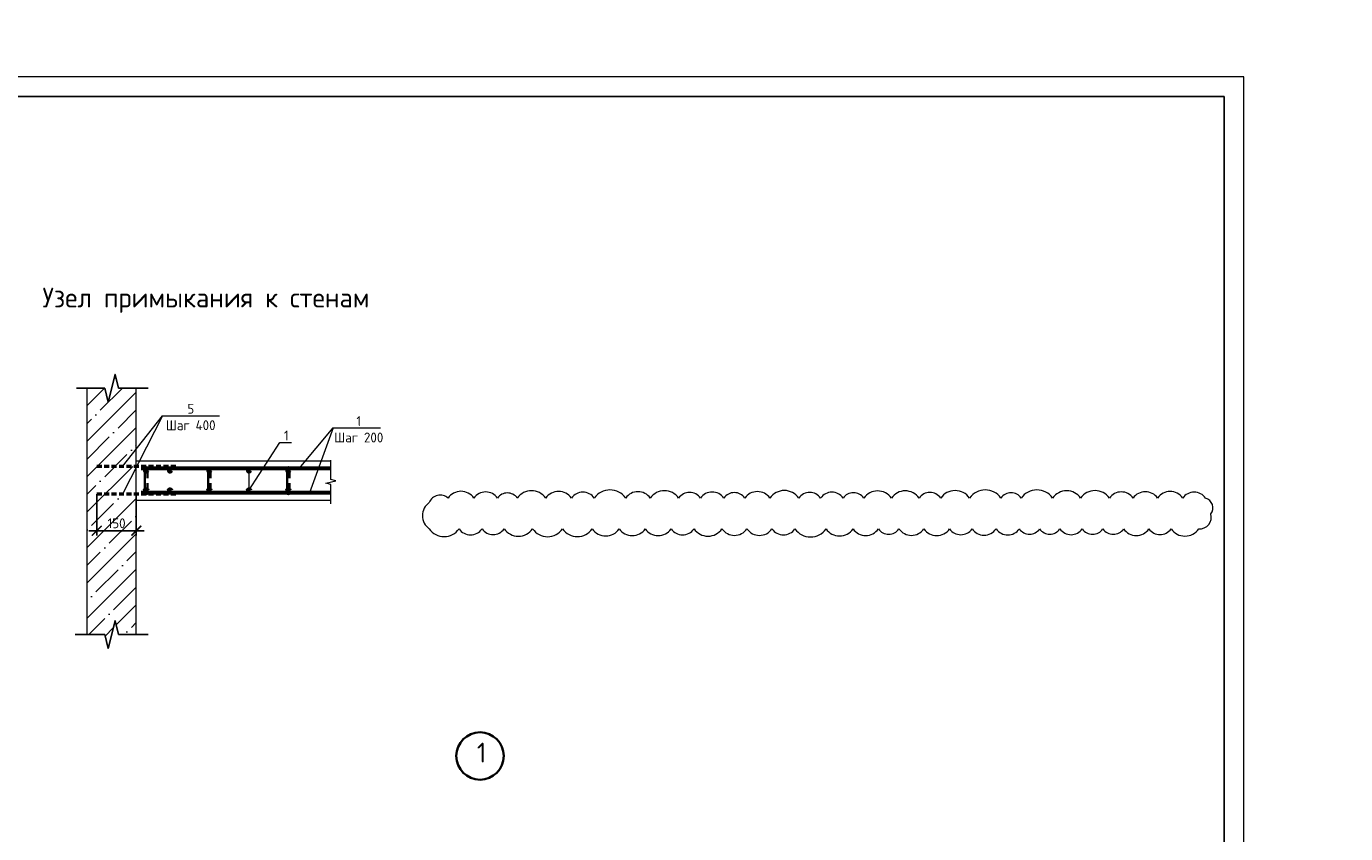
# Model space of a CAD drawing. Header units: millimetres. Extents: x 130535 to 1380046, y -231620 to 121434.
# Tile 77 of 135: x 632387 to 665786, y 15040 to 35487. Entities that reach past the tile are written whole.
import ezdxf
from ezdxf import colors
from ezdxf.entities.mleader import LeaderData, LeaderLine
from ezdxf.enums import TextEntityAlignment as Align
from ezdxf.math import Vec2, Vec3

# ---------------------------------------------------------------- set-up
doc = ezdxf.new("R2010")
doc.units = ezdxf.units.MM
doc.linetypes.add('DASHED2', pattern=[0.375, 0.25, -0.125])
doc.layers.get('DEFPOINTS').update_dxf_attribs({"lineweight": 0})
for name, color, linetype, lineweight in [('!PIARENA-KR-ADDITIONAL TEXT_ВЫНОСКИ', 7, 'Continuous', 13), ('Основная 0.35', 7, 'Continuous', 35), ('Основная 0.60', 7, 'Continuous', 60), ('РАЗМЕРЫ', 7, 'Continuous', 9), ('Символы 0.20', 7, 'Continuous', 20), ('Текст 3.50', 7, 'Continuous', 35), ('Тонкая', 7, 'Continuous', 20), ('Тонкая 0.20', 7, 'Continuous', 20), ('ТОНКИЕ', 7, 'Continuous', 9), ('штриховка', 7, 'Continuous', 18)]:
    doc.layers.add(name, color=color, linetype=linetype, lineweight=lineweight)
doc.layers.add('ТОЛСТЫЕ_ОСНОВНЫЕ', color=7, linetype='Continuous')
doc.styles.add('!Main', font='isocpeui.ttf')
doc.styles.add('GOST-2.304_Type-B', font='GOST_Common.ttf')
doc.dimstyles.new('СПДС', dxfattribs={"dimscale": 100, "dimtxt": 2.5, "dimasz": 2.5, "dimexe": 1.25, "dimexo": 0, "dimtad": 1, "dimdec": 0, "dimtxsty": 'GOST-2.304_Type-B', "dimblk": 'ARCHTICK', "dimcen": 2.5, "dimdle": 2, "dimadec": 0, "dimazin": 2, "dimtfac": 0.75, "dimtdec": 0, "dimtmove": 1, "dimatfit": 3, "dimfxl": 1, "dimtolj": 1, "dimarcsym": 1})

# ---------------------------------------------------------------- blocks, each defined once
blk = doc.blocks.new('*U1411')
at = {"layer": 'ТОЛСТЫЕ_ОСНОВНЫЕ'}
blk.add_lwpolyline([(20, 5), (589, 5), (589, 415), (20, 415)], close=True, dxfattribs=at)
at = {"layer": 'ТОНКИЕ'}
blk.add_lwpolyline([(0, 0), (594, 0), (594, 420), (0, 420)], close=True, dxfattribs=at)
blk = doc.blocks.new('*U1412')
at = {"layer": 'ТОЛСТЫЕ_ОСНОВНЫЕ'}
blk.add_lwpolyline([(20, 5), (589, 5), (589, 415), (20, 415)], close=True, dxfattribs=at)
at = {"layer": 'ТОНКИЕ'}
blk.add_lwpolyline([(0, 0), (594, 0), (594, 420), (0, 420)], close=True, dxfattribs=at)
blk = doc.blocks.new('_None')
blk = doc.blocks.new('_ArchTick')
at = {"color": 0, "linetype": 'ByBlock', "const_width": 0.15}
blk.add_lwpolyline([(-0.5, -0.5), (0.5, 0.5)], dxfattribs=at)
blk = doc.blocks.new('*D549')
at = {"layer": 'DEFPOINTS', "color": 0, "linetype": 'Continuous', "lineweight": 0, "transparency": 16777216}
for p in [(634170, 23639), (635170, 23639), (635170, 22713)]:
    blk.add_point(p, dxfattribs=at)
at = {"layer": 'РАЗМЕРЫ', "color": 0, "linetype": 'Continuous', "lineweight": -2, "transparency": 16777216}
for p, q in [((634170, 23639), (634170, 22588)), ((635170, 23639), (635170, 22588)), ((633970, 22713), (635370, 22713))]:
    blk.add_line(p, q, dxfattribs=at)
at = {"layer": 'РАЗМЕРЫ', "color": 0, "linetype": 'Continuous', "lineweight": -2, "transparency": 16777216, "xscale": 250, "yscale": 250, "zscale": 250, "rotation": 180}
blk.add_blockref('_ArchTick', (634170, 22713), dxfattribs=at)
at = {"layer": 'РАЗМЕРЫ', "color": 0, "linetype": 'Continuous', "lineweight": -2, "transparency": 16777216, "xscale": 250, "yscale": 250, "zscale": 250}
blk.add_blockref('_ArchTick', (635170, 22713), dxfattribs=at)
at = {"layer": 'РАЗМЕРЫ', "color": 0, "linetype": 'Continuous', "lineweight": 0, "transparency": 16777216, "insert": (634670, 22901), "char_height": 250, "attachment_point": 5, "style": 'GOST-2.304_Type-B'}
blk.add_mtext('\\A1;150', dxfattribs=at)

msp = doc.modelspace()

# ---------------------------------------------------------------- hatches: boundary and pattern name
at = {"layer": 'штриховка', "linetype": 'Continuous', "lineweight": 0}
h = msp.add_hatch(dxfattribs=at)
h.set_pattern_fill('ANSI35', color=256, scale=100)
h.set_pattern_definition([(45, (-191588.6, 148679.9), (-449.0128, 449.0128), []), (45, (-191139.6, 148679.9), (-449.0128, 449.0128), [793.75, -158.75, 0, -158.75])])
h.paths.add_polyline_path([(635169.6, 23481.2), (635169.6, 23481.2), (635169.6, 23639.5), (634821.7, 23639.5), (635169.6, 24322.5), (635169.6, 24342), (634821.7, 24342), (635169.6, 24783.5), (635169.6, 26321.2), (634719.6, 26321.2), (634632.1, 26671.2), (634457.1, 25971.2), (634369.6, 26321.2), (633919.6, 26321.2), (633919.6, 20081.2), (634369.6, 20081.2), (634457.1, 19731.2), (634632.1, 20431.2), (634719.6, 20081.2), (635169.6, 20081.2)])

# ---------------------------------------------------------------- linework, layer by layer
at = {"color": 0, "linetype": 'ByBlock', "lineweight": -2}
for p, q in [((633658.2, 26321.2), (634369.6, 26321.2)), ((634719.6, 26321.2), (635169.6, 26321.2)), ((635169.6, 26321.2), (635469.6, 26321.2)), ((633919.6, 20081.2), (633619.6, 20081.2)), ((633919.6, 20081.2), (634369.6, 20081.2)), ((634719.6, 20081.2), (635169.6, 20081.2)), ((635169.6, 20081.2), (635469.6, 20081.2))]:
    msp.add_line(p, q, dxfattribs=at)
at = {"linetype": 'DASHED2', "lineweight": 50, "ltscale": 500}
for p, q in [((636169.6, 24342), (634169.6, 24342)), ((636169.6, 23639.5), (634169.6, 23639.5))]:
    msp.add_line(p, q, dxfattribs=at)
at = {"color": 0, "linetype": 'ByBlock', "lineweight": -2}
for points in [[(634369.6, 26321.2), (634457.1, 25971.2), (634632.1, 26671.2), (634719.6, 26321.2)], [(634369.6, 20081.2), (634457.1, 19731.2), (634632.1, 20431.2), (634719.6, 20081.2)]]:
    msp.add_lwpolyline(points, dxfattribs=at)
at = {"layer": 'Основная 0.35'}
for p, q in [((635389.6, 24291.2), (635389.6, 23671.2)), ((635449.6, 24291.2), (635449.6, 24041.2)), ((636989.6, 24291.2), (636989.6, 23671.2)), ((637049.6, 24291.2), (637049.6, 24041.2)), ((638989.6, 24291.2), (638989.6, 23671.2)), ((639049.6, 24291.2), (639049.6, 24041.2)), ((635449.6, 23671.2), (635449.6, 23921.2)), ((637049.6, 23671.2), (637049.6, 23921.2)), ((639049.6, 23671.2), (639049.6, 23921.2))]:
    msp.add_line(p, q, dxfattribs=at)
for centre, start, end in [((635419.6, 24291.2), 0, 180), ((639019.6, 24291.2), 0, 180), ((635419.6, 23671.2), 180, 0), ((639019.6, 23671.2), 180, 0)]:
    msp.add_arc(centre, 30, start, end, dxfattribs=at)
at = {"layer": 'Основная 0.60'}
for p, q in [((640097.1, 24291.2), (635294.6, 24291.2)), ((640097.1, 23671.2), (635294.6, 23671.2))]:
    msp.add_line(p, q, dxfattribs=at)
for centre in [(635419.6, 24231.2), (636019.6, 24231.2), (637019.6, 24231.2), (638019.6, 24231.2), (639019.6, 24231.2), (635419.6, 23731.2), (636019.6, 23731.2), (637019.6, 23731.2), (638019.6, 23731.2), (639019.6, 23731.2)]:
    msp.add_circle(centre, 30, dxfattribs=at)
at = {"layer": 'РАЗМЕРЫ', "linetype": 'Continuous', "lineweight": 0}
for p, q in [((635833.7, 25626), (634821.7, 23639.5)), ((640155.6, 25314.9), (639555.2, 23671.2))]:
    msp.add_line(p, q, dxfattribs=at)
at = {"layer": 'РАЗМЕРЫ', "color": 240, "linetype": 'Continuous', "lineweight": 0, "true_color": 0xed1f24}
msp.add_lwpolyline([(642586.8, 22759.2, 0.5205671), (643340, 22759.2, 0.5205671), (643923.4, 22759.2, 0.5205671), (644482.3, 22759.2, 0.5205671), (645203.4, 22759.2, 0.5205671), (645962.5, 22759.2, 0.5205671), (646711.5, 22759.2, 0.5205671), (647396.1, 22759.2, 0.5205671), (648054.8, 22759.2, 0.5205671), (648709.5, 22759.2, 0.5205671), (649289.4, 22759.2, 0.5205671), (649997.8, 22759.2, 0.5205671), (650628, 22759.2, 0.5205671), (651263, 22759.2, 0.5205671), (651845.3, 22759.2, 0.5205671), (652632.8, 22759.2, 0.5205671), (653317.8, 22759.2, 0.5205671), (653958.3, 22759.2, 0.5205671), (654477.2, 22759.2, 0.5205671), (655109.1, 22759.2, 0.5205671), (655758.8, 22759.2, 0.5205671), (656328.3, 22759.2, 0.5205671), (656937.4, 22759.2, 0.5205671), (657526.9, 22759.2, 0.5205671), (658039.9, 22759.2, 0.5205671), (658551.9, 22759.2, 0.5205671), (659117.5, 22759.2, 0.5205671), (659641.9, 22759.2, 0.5205671), (660166.4, 22759.2, 0.5205671), (660806.1, 22759.2, 0.5205671), (661367.8, 22759.2, 0.5205671), (662070, 22759.2, 0.5205671), (662373.4, 23136.6, 0.5205671), (662240.7, 23539.5, 0.5205671), (661661.8, 23539.5, 0.5205671), (661025.3, 23539.5, 0.5205671), (660405.9, 23539.5, 0.5205671), (659805.6, 23539.5, 0.5205671), (659078.1, 23539.5, 0.5205671), (658367.3, 23539.5, 0.5205671), (657573.9, 23539.5, 0.5205671), (657059, 23539.5, 0.5205671), (656266.3, 23539.5, 0.5205671), (655534.4, 23539.5, 0.5205671), (654987.1, 23539.5, 0.5205671), (654286.8, 23539.5, 0.5205671), (653589.2, 23539.5, 0.5205671), (653063.8, 23539.5, 0.5205671), (652495.1, 23539.5, 0.5205671), (651943.3, 23539.5, 0.5205671), (651209.5, 23539.5, 0.5205671), (650576.7, 23539.5, 0.5205671), (650043, 23539.5, 0.5205671), (649455.3, 23539.5, 0.5205671), (648900.6, 23539.5, 0.5205671), (648181.3, 23539.5, 0.5205671), (647559.3, 23539.5, 0.5205671), (646765.2, 23539.5, 0.5205671), (646187, 23539.5, 0.5205671), (645535.2, 23539.5, 0.5205671), (644815.3, 23539.5, 0.5205671), (644314.5, 23539.5, 0.5205671), (643717.1, 23539.5, 0.5205671), (643061.3, 23539.5, 0.5205671), (642586.8, 23427.3, 0.5205671)], format="xyb", close=True, dxfattribs=at)
at = {"layer": 'Символы 0.20'}
for points in [[(639296.6, 24291.2), (640155.6, 25314.9)], [(640155.6, 25314.9), (641350.2, 25314.9)]]:
    msp.add_lwpolyline(points, dxfattribs=at)
at = {"layer": 'Текст 3.50'}
msp.add_circle((643871.8, 17006.4), 600, dxfattribs=at)
at = {"layer": 'Тонкая'}
msp.add_lwpolyline([(640097.1, 23393), (640097.1, 23468), (640097.1, 23882.7), (639972.1, 23914), (640222.1, 23976.5), (640097.1, 24007.7), (640097.1, 24422.5), (640097.1, 24497.5)], dxfattribs=at)
at = {"layer": 'Тонкая 0.20', "ltscale": 6}
for p, q in [((633919.6, 26321.2), (633919.6, 20081.2)), ((635169.6, 20081.2), (635169.6, 26321.2))]:
    msp.add_line(p, q, dxfattribs=at)
at = {"layer": 'Тонкая 0.20'}
for points in [[(635169.6, 24481.2), (640097.1, 24481.2)], [(640097.1, 23481.2), (635169.6, 23481.2), (635169.6, 24481.2)]]:
    msp.add_lwpolyline(points, dxfattribs=at)

# ---------------------------------------------------------------- block references
at = {"xscale": 100, "yscale": 100, "zscale": 100}
for name in ['*U1411', '*U1412']:
    msp.add_blockref(name, (603807.5, -7790.1), dxfattribs=at)

# ---------------------------------------------------------------- texts
at = {"layer": 'Символы 0.20', "insert": (640802.7, 25614.9), "char_height": 250, "attachment_point": 2, "style": 'GOST-2.304_Type-B'}
msp.add_mtext('1\\PШаг 200', dxfattribs=at)
at = {"layer": 'Текст 3.50', "insert": (643793.6, 17342.9), "char_height": 500, "width": 1472.512, "attachment_point": 1, "style": 'GOST-2.304_Type-B'}
msp.add_mtext('1', dxfattribs=at)
at = {"layer": 'ТОНКИЕ', "linetype": 'Continuous', "lineweight": 0, "style": 'GOST-2.304_Type-B'}
msp.add_text('Узел примыкания к стенам', height=500, dxfattribs=at).set_placement((636932.5, 28617.5), align=Align.MIDDLE_CENTER)

# ---------------------------------------------------------------- dimensions: what is measured, and where the dimension line sits
at = {"layer": 'РАЗМЕРЫ', "linetype": 'Continuous', "lineweight": 0}
dim = msp.add_linear_dim(base=(635169.6, 22713.2), p1=(634169.6, 23639.5), p2=(635169.6, 23639.5), text='150', dimstyle='СПДС', dxfattribs=at)
dim.commit()
dim.dimension.update_dxf_attribs({"geometry": '*D549', "text_midpoint": (634669.6, 22900.7)})

# ---------------------------------------------------------------- leaders
at = {"layer": '!PIARENA-KR-ADDITIONAL TEXT_ВЫНОСКИ', "ltscale": 30}
ml = msp.add_multileader_mtext('Standard', dxfattribs=at)
ml.set_content('{\\fISOCPEUR|b0|i0|c0|p34;\\C256;поз.2 нижняя %%c10 А500С, шаг 200х200\\P поз.1   верхняя %%c10 А500С, шаг 200х200\\Pфоновая арматура, раскладку начинать \\Pвдоль цифровых осей}', color=3, style='!Main')
ml.set_leader_properties(color=256, linetype='ByLayer', lineweight=-1)
ml.build(insert=Vec2(0, 0))
ml.multileader.update_dxf_attribs({"text_left_attachment_type": 6, "text_right_attachment_type": 6, "dogleg_length": 0.339, "arrow_head_size": 160000, "scale": 100})
ctx = ml.context
ctx.base_point, ctx.scale, ctx.char_height, ctx.arrow_head_size, ctx.landing_gap_size, ctx.plane_origin = Vec3(817359.6, 17503.3), 100, 250, 160000, 0, Vec3(823407.5, 13210.4)
ctx.left_attachment, ctx.right_attachment, ctx.text_align_type = 6, 6, 1
notes = []
notes.append((ctx, [(0, (1, 1, 0), (823868.6, 17503.3), (-1, 0), 33.9, [(0, [(825874.7, 16893)], 0, [])])]))
ctx.mtext.insert, ctx.mtext.width, ctx.mtext.alignment, ctx.mtext.flow_direction = Vec3(820597.1, 17828.3), 10171.308, 2, 5
at = {"layer": 'Символы 0.20'}
ml = msp.add_multileader_mtext('Standard', dxfattribs=at)
ml.set_content('5\\PШаг 400', color=256, style='GOST-2.304_Type-B')
ml.set_leader_properties(color=256, linetype='ByLayer', lineweight=-1)
ml.set_arrow_properties(name='NONE')
ml.build(insert=Vec2(0, 0))
ml.multileader.update_dxf_attribs({"text_left_attachment_type": 6, "text_right_attachment_type": 6, "dogleg_length": 1, "arrow_head_size": 18, "scale": 20})
ctx = ml.context
ctx.base_point, ctx.scale, ctx.char_height, ctx.arrow_head_size, ctx.landing_gap_size, ctx.plane_origin = Vec3(635933.7, 25626), 20, 250, 18, 9, Vec3(634688.2, 25750.7)
ctx.left_attachment, ctx.right_attachment, ctx.text_align_type = 6, 6, 1
notes.append((ctx, [(0, (1, 1, 0), (635833.7, 25626), (1, 0), 100, [(0, [(634821.7, 24342)], 0, [])])]))
ctx.mtext.insert, ctx.mtext.alignment, ctx.mtext.flow_direction = Vec3(636548, 25926), 2, 5
ml = msp.add_multileader_mtext('Standard', dxfattribs=at)
ml.set_content('1', color=256, style='GOST-2.304_Type-B')
ml.set_leader_properties(color=256, linetype='ByLayer', lineweight=-1)
ml.set_arrow_properties(name='NONE')
ml.build(insert=Vec2(0, 0))
ml.multileader.update_dxf_attribs({"text_left_attachment_type": 6, "text_right_attachment_type": 6, "dogleg_length": 1, "arrow_head_size": 18, "scale": 20})
ctx = ml.context
ctx.base_point, ctx.scale, ctx.char_height, ctx.arrow_head_size, ctx.landing_gap_size, ctx.plane_origin = Vec3(638901.2, 24947.1), 20, 250, 18, 9, Vec3(636552.9, 29101.2)
ctx.left_attachment, ctx.right_attachment = 6, 6
notes.append((ctx, [(0, (1, 1, 0), (638801.2, 24947.1), (1, 0), 100, [(1, [(638019.6, 24231.2), (638019.6, 23731.2)], 0, [])])]))
ctx.mtext.insert, ctx.mtext.width, ctx.mtext.flow_direction = Vec3(638910.2, 25247.1), 28.429, 5
for ctx, leaders in notes:
    for number, flags, end, landing, length, lines in leaders:
        leader = LeaderData()
        leader.index, (leader.has_last_leader_line, leader.has_dogleg_vector, leader.attachment_direction) = number, flags
        leader.last_leader_point, leader.dogleg_vector, leader.dogleg_length = Vec3(end), Vec3(landing), length
        for number, points, colour, breaks in lines:
            line = LeaderLine()
            line.index, line.vertices, line.color, line.breaks = number, Vec3.list(points), colors.encode_raw_color(colour), breaks
            leader.lines.append(line)
        ctx.leaders.append(leader)

doc.saveas('drawing.dxf')
